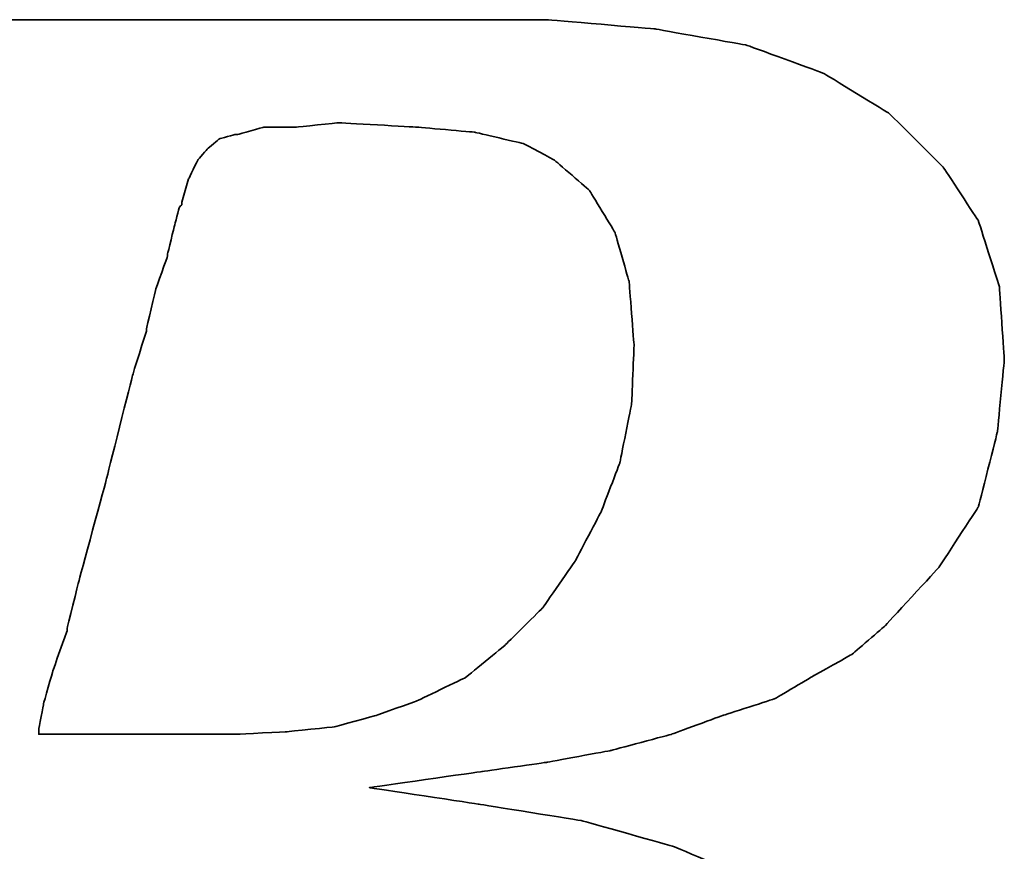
# Model space of a CAD drawing. Header units: millimetres. Extents: x -137 to 162, y 14 to 137.
# Tile 30 of 50: x -47.071 to -46.577, y 62.557 to 62.975. Entities that reach past the tile are written whole.
import ezdxf

# ---------------------------------------------------------------- set-up
doc = ezdxf.new("R2010")
doc.units = ezdxf.units.MM
doc.header["$LTSCALE"] = 0.1
doc.layers.add('DIM', color=4, linetype='CONTINUOUS')
doc.layers.add('layer 1', color=7, linetype='CONTINUOUS')

# ---------------------------------------------------------------- blocks, each defined once
blk = doc.blocks.new('TBI MOTION logo(完整正式版)')
at = {"layer": 'layer 1', "color": 22, "lineweight": 35}
for points, knots in [([(-64.65375, -6.86375), (-64.65375, -6.86375), (-64.84375, -7.29625), (-64.84375, -7.29625), (-64.84375, -7.29625), (-64.84375, -7.29625), (-64.86875, -7.34375), (-64.86875, -7.34375), (-64.86875, -7.34375), (-64.86875, -7.34375), (-64.86875, -7.36875), (-64.86875, -7.36875), (-64.86875, -7.36875), (-64.86875, -7.36875), (-65.15375, -7.65375), (-65.15375, -7.65375), (-65.15375, -7.65375), (-65.15375, -7.65375), (-65.17875, -7.65375), (-65.17875, -7.65375), (-65.17875, -7.65375), (-65.17875, -7.65375), (-65.20375, -7.67875), (-65.20375, -7.67875), (-65.20375, -7.67875), (-65.20375, -7.67875), (-65.58875, -7.87125), (-65.58875, -7.87125), (-65.58875, -7.87125), (-65.58875, -7.87125), (-65.63375, -7.87125), (-65.63375, -7.87125), (-65.63375, -7.87125), (-65.63375, -7.87125), (-65.65875, -7.89375), (-65.65875, -7.89375), (-65.65875, -7.89375), (-65.65875, -7.89375), (-66.09375, -7.94375), (-66.09375, -7.94375), (-66.09375, -7.94375), (-66.09375, -7.94375), (-66.11375, -7.94375), (-66.11375, -7.94375), (-66.11375, -7.94375), (-66.11375, -7.94375), (-66.16375, -7.94375), (-66.16375, -7.94375), (-66.16375, -7.94375), (-66.16375, -7.94375), (-66.30875, -7.94375), (-66.30875, -7.94375), (-66.30875, -7.94375), (-66.30875, -7.94375), (-66.69375, -7.94375), (-66.69375, -7.94375), (-66.69375, -7.94375), (-66.69375, -7.94375), (-67.07375, -7.94375), (-67.07375, -7.94375), (-67.07375, -7.94375), (-67.07375, -7.94375), (-67.12375, -7.94375), (-67.12375, -7.94375), (-67.12375, -7.94375), (-67.12375, -7.94375), (-67.12375, -7.96625), (-67.12375, -7.96625), (-67.12375, -7.96625), (-67.12375, -7.96625), (-67.14875, -7.99125), (-67.14875, -7.99125), (-67.14875, -7.99125), (-67.14875, -7.99125), (-67.24375, -8.34875), (-67.24375, -8.34875), (-67.24375, -8.34875), (-67.24375, -8.34875), (-67.31375, -8.68625), (-67.31375, -8.68625), (-67.31375, -8.68625), (-67.31375, -8.68625), (-67.26875, -8.68625), (-67.26875, -8.68625), (-67.26875, -8.68625), (-67.26875, -8.68625), (-67.07375, -8.68625), (-67.07375, -8.68625), (-67.07375, -8.68625), (-67.07375, -8.68625), (-66.54875, -8.68625), (-66.54875, -8.68625), (-66.54875, -8.68625), (-66.54875, -8.68625), (-65.82625, -8.68625), (-65.82625, -8.68625), (-65.82625, -8.68625), (-65.82625, -8.68625), (-65.01375, -8.68625), (-65.01375, -8.68625), (-65.01375, -8.68625), (-65.01375, -8.68625), (-64.05375, -8.68625), (-64.05375, -8.68625), (-64.05375, -8.68625), (-64.05375, -8.68625), (-62.08375, -8.68625), (-62.08375, -8.68625), (-62.08375, -8.68625), (-62.08375, -8.68625), (-60.06875, -8.68625), (-60.06875, -8.68625), (-60.06875, -8.68625), (-60.06875, -8.68625), (-59.10875, -8.68625), (-59.10875, -8.68625), (-59.10875, -8.68625), (-59.10875, -8.68625), (-58.29375, -8.68625), (-58.29375, -8.68625), (-58.29375, -8.68625), (-58.29375, -8.68625), (-57.57375, -8.68625), (-57.57375, -8.68625), (-57.57375, -8.68625), (-57.57375, -8.68625), (-57.04875, -8.68625), (-57.04875, -8.68625), (-57.04875, -8.68625), (-57.04875, -8.68625), (-56.85375, -8.68625), (-56.85375, -8.68625), (-56.85375, -8.68625), (-56.85375, -8.68625), (-56.70875, -8.68625), (-56.70875, -8.68625), (-56.70875, -8.68625), (-56.70875, -8.68625), (-56.61375, -8.68625), (-56.61375, -8.68625), (-56.61375, -8.68625), (-56.61375, -8.68625), (-56.56875, -8.68625), (-56.56875, -8.68625), (-56.56875, -8.68625), (-56.56875, -8.68625), (-55.65375, -8.63875), (-55.65375, -8.63875), (-55.65375, -8.63875), (-55.65375, -8.63875), (-54.76875, -8.51875), (-54.76875, -8.51875), (-54.76875, -8.51875), (-54.76875, -8.51875), (-53.90375, -8.30375), (-53.90375, -8.30375), (-53.90375, -8.30375), (-53.90375, -8.30375), (-53.08875, -8.03875), (-53.08875, -8.03875), (-53.08875, -8.03875), (-53.08875, -8.03875), (-52.34375, -7.65375), (-52.34375, -7.65375), (-52.34375, -7.65375), (-52.34375, -7.65375), (-51.69875, -7.29625), (-51.69875, -7.29625), (-51.69875, -7.29625), (-51.69875, -7.29625), (-51.21875, -6.91125), (-51.21875, -6.91125), (-51.21875, -6.91125), (-51.21875, -6.91125), (-50.83375, -6.50375), (-50.83375, -6.50375), (-50.83375, -6.50375), (-50.83375, -6.50375), (-50.44875, -5.94875), (-50.44875, -5.94875), (-50.44875, -5.94875), (-50.44875, -5.94875), (-50.13875, -5.30375), (-50.13875, -5.30375), (-50.13875, -5.30375), (-50.13875, -5.30375), (-49.99375, -4.65375), (-49.99375, -4.65375), (-49.99375, -4.65375), (-49.99375, -4.65375), (-49.92375, -3.98375), (-49.92375, -3.98375), (-49.92375, -3.98375), (-49.92375, -3.98375), (-49.99375, -3.19374), (-49.99375, -3.19374), (-49.99375, -3.19374), (-49.99375, -3.19374), (-50.23374, -2.44874), (-50.23374, -2.44874), (-50.23374, -2.44874), (-50.23374, -2.44874), (-50.59375, -1.87374), (-50.59375, -1.87374), (-50.59375, -1.87374), (-50.59375, -1.87374), (-51.09875, -1.31874), (-51.09875, -1.31874), (-51.09875, -1.31874), (-51.09875, -1.31874), (-51.74375, -0.81875), (-51.74375, -0.81875), (-51.74375, -0.81875), (-51.74375, -0.81875), (-52.53875, -0.48125), (-52.53875, -0.48125), (-52.53875, -0.48125), (-52.53875, -0.48125), (-53.47375, -0.21875), (-53.47375, -0.21875), (-53.47375, -0.21875), (-53.47375, -0.21875), (-54.52875, -0.04874), (-54.52875, -0.04874), (-54.52875, -0.04874), (-54.52875, -0.04874), (-55.65375, 0.12125), (-55.65375, 0.12125), (-55.65375, 0.12125), (-55.65375, 0.12125), (-54.50375, 0.28624), (-54.50375, 0.28624), (-54.50375, 0.28624), (-54.50375, 0.28624), (-53.83375, 0.38124), (-53.83375, 0.38124), (-53.83375, 0.38124), (-53.83375, 0.38124), (-53.18375, 0.50125), (-53.18375, 0.50125), (-53.18375, 0.50125), (-53.18375, 0.50125), (-52.55875, 0.66874), (-52.55875, 0.66874), (-52.55875, 0.66874), (-52.55875, 0.66874), (-52.03375, 0.86124), (-52.03375, 0.86124), (-52.03375, 0.86124), (-52.03375, 0.86124), (-51.50374, 1.03124), (-51.50374, 1.03124), (-51.50374, 1.03124), (-51.50374, 1.03124), (-51.09875, 1.27125), (-51.09875, 1.27125), (-51.09875, 1.27125), (-51.09875, 1.27125), (-50.71375, 1.48624), (-50.71375, 1.48624), (-50.71375, 1.48624), (-50.71375, 1.48624), (-50.37625, 1.77625), (-50.37625, 1.77625), (-50.37625, 1.77625), (-50.37625, 1.77625), (-49.82375, 2.37625), (-49.82375, 2.37625), (-49.82375, 2.37625), (-49.82375, 2.37625), (-49.41875, 2.99625), (-49.41875, 2.99625), (-49.41875, 2.99625), (-49.41875, 2.99625), (-49.22375, 3.76625), (-49.22375, 3.76625), (-49.22375, 3.76625), (-49.22375, 3.76625), (-49.15375, 4.50874), (-49.15375, 4.50874), (-49.15375, 4.50874), (-49.15375, 4.50874), (-49.20375, 5.25125), (-49.20375, 5.25125), (-49.20375, 5.25125), (-49.20375, 5.25125), (-49.41875, 5.92625), (-49.41875, 5.92625), (-49.41875, 5.92625), (-49.41875, 5.92625), (-49.77875, 6.47625), (-49.77875, 6.47625), (-49.77875, 6.47625), (-49.77875, 6.47625), (-50.33125, 7.02624), (-50.33125, 7.02624), (-50.33125, 7.02624), (-50.33125, 7.02624), (-51.00125, 7.43625), (-51.00125, 7.43625), (-51.00125, 7.43625), (-51.00125, 7.43625), (-51.79375, 7.72625), (-51.79375, 7.72625), (-51.79375, 7.72625), (-51.79375, 7.72625), (-52.72875, 7.89124), (-52.72875, 7.89124), (-52.72875, 7.89124), (-52.72875, 7.89124), (-53.83375, 7.98625), (-53.83375, 7.98625), (-53.83375, 7.98625), (-53.83375, 7.98625), (-53.92875, 7.98625), (-53.92875, 7.98625), (-53.92875, 7.98625), (-53.92875, 7.98625), (-54.26375, 7.98625), (-54.26375, 7.98625), (-54.26375, 7.98625), (-54.26375, 7.98625), (-54.74375, 7.98625), (-54.74375, 7.98625), (-54.74375, 7.98625), (-54.74375, 7.98625), (-55.36875, 7.98625), (-55.36875, 7.98625), (-55.36875, 7.98625), (-55.36875, 7.98625), (-56.13375, 7.98625), (-56.13375, 7.98625), (-56.13375, 7.98625), (-56.13375, 7.98625), (-56.94875, 7.98625), (-56.94875, 7.98625), (-56.94875, 7.98625), (-56.94875, 7.98625), (-58.77625, 7.98625), (-58.77625, 7.98625), (-58.77625, 7.98625), (-58.77625, 7.98625), (-60.59875, 7.98625), (-60.59875, 7.98625), (-60.59875, 7.98625), (-60.59875, 7.98625), (-61.41375, 7.98625), (-61.41375, 7.98625), (-61.41375, 7.98625), (-61.41375, 7.98625), (-62.17875, 7.98625), (-62.17875, 7.98625), (-62.17875, 7.98625), (-62.17875, 7.98625), (-62.80375, 7.98625), (-62.80375, 7.98625), (-62.80375, 7.98625), (-62.80375, 7.98625), (-63.30625, 7.98625), (-63.30625, 7.98625), (-63.30625, 7.98625), (-63.30625, 7.98625), (-63.57375, 7.98625), (-63.57375, 7.98625), (-63.57375, 7.98625), (-63.57375, 7.98625), (-63.57375, 7.96375), (-63.57375, 7.96375), (-63.57375, 7.96375), (-63.57375, 7.96375), (-63.59875, 7.94125), (-63.59875, 7.94125), (-63.59875, 7.94125), (-63.59875, 7.94125), (-63.69375, 7.55625), (-63.69375, 7.55625), (-63.69375, 7.55625), (-63.69375, 7.55625), (-63.76375, 7.24624), (-63.76375, 7.24624), (-63.76375, 7.24624), (-63.76375, 7.24624), (-63.23875, 7.24624), (-63.23875, 7.24624), (-63.23875, 7.24624), (-63.23875, 7.24624), (-62.75875, 7.24624), (-62.75875, 7.24624), (-62.75875, 7.24624), (-62.75875, 7.24624), (-62.61125, 7.24624), (-62.61125, 7.24624), (-62.61125, 7.24624), (-62.61125, 7.24624), (-62.56625, 7.24624), (-62.56625, 7.24624), (-62.56625, 7.24624), (-62.56625, 7.24624), (-62.22875, 7.24624), (-62.22875, 7.24624), (-62.22875, 7.24624), (-62.22875, 7.24624), (-62.20375, 7.24624), (-62.20375, 7.24624), (-62.20375, 7.24624), (-62.20375, 7.24624), (-62.17875, 7.21875), (-62.17875, 7.21875), (-62.17875, 7.21875), (-62.17875, 7.21875), (-61.96375, 7.17125), (-61.96375, 7.17125), (-61.96375, 7.17125), (-61.96375, 7.17125), (-61.72375, 7.12624), (-61.72375, 7.12624), (-61.72375, 7.12624), (-61.72375, 7.12624), (-61.70375, 7.12624), (-61.70375, 7.12624), (-61.70375, 7.12624), (-61.70375, 7.12624), (-61.55875, 7.07624), (-61.55875, 7.07624), (-61.55875, 7.07624), (-61.55875, 7.07624), (-61.50875, 7.07624), (-61.50875, 7.07624), (-61.50875, 7.07624), (-61.50875, 7.07624), (-61.48375, 7.02624), (-61.48375, 7.02624), (-61.48375, 7.02624), (-61.48375, 7.02624), (-61.31875, 6.83375), (-61.31875, 6.83375), (-61.31875, 6.83375), (-61.31875, 6.83375), (-61.29375, 6.81125), (-61.29375, 6.81125), (-61.29375, 6.81125), (-61.29375, 6.81125), (-61.29375, 6.78625), (-61.29375, 6.78625), (-61.29375, 6.78625), (-61.29375, 6.78625), (-61.19875, 6.50124), (-61.19875, 6.50124), (-61.19875, 6.50124), (-61.19875, 6.50124), (-61.17375, 6.45124), (-61.17375, 6.45124), (-61.17375, 6.45124), (-61.17375, 6.45124), (-61.19875, 6.40625), (-61.19875, 6.40625), (-61.19875, 6.40625), (-61.19875, 6.40625), (-61.26875, 5.99624), (-61.26875, 5.99624), (-61.26875, 5.99624), (-61.26875, 5.99624), (-61.26875, 5.85125), (-61.26875, 5.85125), (-61.26875, 5.85125), (-61.26875, 5.85125), (-61.26875, 5.82625), (-61.26875, 5.82625), (-61.26875, 5.82625), (-61.26875, 5.82625), (-61.29375, 5.80625), (-61.29375, 5.80625), (-61.29375, 5.80625), (-61.29375, 5.80625), (-61.34125, 5.66125), (-61.34125, 5.66125), (-61.34125, 5.66125), (-61.34125, 5.66125), (-61.41375, 5.44625), (-61.41375, 5.44625), (-61.41375, 5.44625), (-61.41375, 5.44625), (-61.48375, 5.15625), (-61.48375, 5.15625), (-61.48375, 5.15625), (-61.48375, 5.15625), (-61.58375, 4.82124), (-61.58375, 4.82124), (-61.58375, 4.82124), (-61.58375, 4.82124), (-61.79875, 4.00375), (-61.79875, 4.00375), (-61.79875, 4.00375), (-61.79875, 4.00375), (-62.05875, 2.99625), (-62.05875, 2.99625), (-62.05875, 2.99625), (-62.05875, 2.99625), (-62.34875, 1.91625), (-62.34875, 1.91625), (-62.34875, 1.91625), (-62.34875, 1.91625), (-62.97375, -0.41124), (-62.97375, -0.41124), (-62.97375, -0.41124), (-62.97375, -0.41124), (-63.59875, -2.75875), (-63.59875, -2.75875), (-63.59875, -2.75875), (-63.59875, -2.75875), (-63.88375, -3.86374), (-63.88375, -3.86374), (-63.88375, -3.86374), (-63.88375, -3.86374), (-64.14875, -4.82374), (-64.14875, -4.82374), (-64.14875, -4.82374), (-64.14875, -4.82374), (-64.36375, -5.64125), (-64.36375, -5.64125), (-64.36375, -5.64125), (-64.36375, -5.64125), (-64.43625, -5.97625), (-64.43625, -5.97625), (-64.43625, -5.97625), (-64.43625, -5.97625), (-64.50875, -6.28625), (-64.50875, -6.28625), (-64.50875, -6.28625), (-64.50875, -6.28625), (-64.50875, -6.30875), (-64.50875, -6.30875), (-64.50875, -6.30875), (-64.50875, -6.30875), (-64.57875, -6.50375), (-64.57875, -6.50375), (-64.57875, -6.50375), (-64.57875, -6.50375), (-64.62875, -6.69625), (-64.62875, -6.69625), (-64.62875, -6.69625), (-64.62875, -6.69625), (-64.62875, -6.76875), (-64.62875, -6.76875), (-64.62875, -6.76875), (-64.62875, -6.76875), (-64.62875, -6.81375), (-64.62875, -6.81375), (-64.62875, -6.81375), (-64.62875, -6.81375), (-64.62875, -6.83875), (-64.62875, -6.83875), (-64.62875, -6.83875), (-64.62875, -6.83875), (-64.65375, -6.86375), (-64.65375, -6.86375)], [0, 0, 0, 0, 0.00719424, 0.00719424, 0.00719424, 0.00719425, 0.01438849, 0.01438849, 0.01438849, 0.0143885, 0.02158273, 0.02158273, 0.02158273, 0.02158274, 0.02877698, 0.02877698, 0.02877698, 0.02877699, 0.03597122, 0.03597122, 0.03597122, 0.03597123, 0.04316547, 0.04316547, 0.04316547, 0.04316548, 0.05035971, 0.05035971, 0.05035971, 0.05035972, 0.05755396, 0.05755396, 0.05755396, 0.05755397, 0.0647482, 0.0647482, 0.0647482, 0.06474821, 0.07194245, 0.07194245, 0.07194245, 0.07194246, 0.07913669, 0.07913669, 0.07913669, 0.0791367, 0.08633094, 0.08633094, 0.08633094, 0.08633095, 0.09352518, 0.09352518, 0.09352518, 0.09352519, 0.10071942, 0.10071942, 0.10071942, 0.10071943, 0.10791367, 0.10791367, 0.10791367, 0.10791368, 0.11510791, 0.11510791, 0.11510791, 0.11510792, 0.12230216, 0.12230216, 0.12230216, 0.12230217, 0.1294964, 0.1294964, 0.1294964, 0.12949641, 0.13669065, 0.13669065, 0.13669065, 0.13669066, 0.14388489, 0.14388489, 0.14388489, 0.1438849, 0.15107914, 0.15107914, 0.15107914, 0.15107915, 0.15827338, 0.15827338, 0.15827338, 0.15827339, 0.16546763, 0.16546763, 0.16546763, 0.16546764, 0.17266187, 0.17266187, 0.17266187, 0.17266188, 0.17985612, 0.17985612, 0.17985612, 0.17985613, 0.18705036, 0.18705036, 0.18705036, 0.18705037, 0.1942446, 0.1942446, 0.1942446, 0.19424461, 0.20143885, 0.20143885, 0.20143885, 0.20143886, 0.20863309, 0.20863309, 0.20863309, 0.2086331, 0.21582734, 0.21582734, 0.21582734, 0.21582735, 0.22302158, 0.22302158, 0.22302158, 0.22302159, 0.23021583, 0.23021583, 0.23021583, 0.23021584, 0.23741007, 0.23741007, 0.23741007, 0.23741008, 0.24460432, 0.24460432, 0.24460432, 0.24460433, 0.25179856, 0.25179856, 0.25179856, 0.25179857, 0.25899281, 0.25899281, 0.25899281, 0.25899282, 0.26618705, 0.26618705, 0.26618705, 0.26618706, 0.27338129, 0.27338129, 0.27338129, 0.2733813, 0.28057554, 0.28057554, 0.28057554, 0.28057555, 0.28776978, 0.28776978, 0.28776978, 0.28776979, 0.29496403, 0.29496403, 0.29496403, 0.29496404, 0.30215827, 0.30215827, 0.30215827, 0.30215828, 0.30935252, 0.30935252, 0.30935252, 0.30935253, 0.31654676, 0.31654676, 0.31654676, 0.31654677, 0.32374101, 0.32374101, 0.32374101, 0.32374102, 0.33093525, 0.33093525, 0.33093525, 0.33093526, 0.3381295, 0.3381295, 0.3381295, 0.33812951, 0.34532374, 0.34532374, 0.34532374, 0.34532375, 0.35251799, 0.35251799, 0.35251799, 0.352518, 0.35971223, 0.35971223, 0.35971223, 0.35971224, 0.36690647, 0.36690647, 0.36690647, 0.36690648, 0.37410072, 0.37410072, 0.37410072, 0.37410073, 0.38129496, 0.38129496, 0.38129496, 0.38129497, 0.38848921, 0.38848921, 0.38848921, 0.38848922, 0.39568345, 0.39568345, 0.39568345, 0.39568346, 0.4028777, 0.4028777, 0.4028777, 0.40287771, 0.41007194, 0.41007194, 0.41007194, 0.41007195, 0.41726619, 0.41726619, 0.41726619, 0.4172662, 0.42446043, 0.42446043, 0.42446043, 0.42446044, 0.43165468, 0.43165468, 0.43165468, 0.43165469, 0.43884892, 0.43884892, 0.43884892, 0.43884893, 0.44604317, 0.44604317, 0.44604317, 0.44604318, 0.45323741, 0.45323741, 0.45323741, 0.45323742, 0.46043165, 0.46043165, 0.46043165, 0.46043166, 0.4676259, 0.4676259, 0.4676259, 0.46762591, 0.47482014, 0.47482014, 0.47482014, 0.47482015, 0.48201439, 0.48201439, 0.48201439, 0.4820144, 0.48920863, 0.48920863, 0.48920863, 0.48920864, 0.49640288, 0.49640288, 0.49640288, 0.49640289, 0.50359712, 0.50359712, 0.50359712, 0.50359713, 0.51079137, 0.51079137, 0.51079137, 0.51079138, 0.51798561, 0.51798561, 0.51798561, 0.51798562, 0.52517986, 0.52517986, 0.52517986, 0.52517987, 0.5323741, 0.5323741, 0.5323741, 0.53237411, 0.53956835, 0.53956835, 0.53956835, 0.53956836, 0.54676259, 0.54676259, 0.54676259, 0.5467626, 0.55395683, 0.55395683, 0.55395683, 0.55395684, 0.56115108, 0.56115108, 0.56115108, 0.56115109, 0.56834532, 0.56834532, 0.56834532, 0.56834533, 0.57553957, 0.57553957, 0.57553957, 0.57553958, 0.58273381, 0.58273381, 0.58273381, 0.58273382, 0.58992806, 0.58992806, 0.58992806, 0.58992807, 0.5971223, 0.5971223, 0.5971223, 0.59712231, 0.60431655, 0.60431655, 0.60431655, 0.60431656, 0.61151079, 0.61151079, 0.61151079, 0.6115108, 0.61870504, 0.61870504, 0.61870504, 0.61870505, 0.62589928, 0.62589928, 0.62589928, 0.62589929, 0.63309353, 0.63309353, 0.63309353, 0.63309354, 0.64028777, 0.64028777, 0.64028777, 0.64028778, 0.64748201, 0.64748201, 0.64748201, 0.64748202, 0.65467626, 0.65467626, 0.65467626, 0.65467627, 0.6618705, 0.6618705, 0.6618705, 0.66187051, 0.66906475, 0.66906475, 0.66906475, 0.66906476, 0.67625899, 0.67625899, 0.67625899, 0.676259, 0.68345324, 0.68345324, 0.68345324, 0.68345325, 0.69064748, 0.69064748, 0.69064748, 0.69064749, 0.69784173, 0.69784173, 0.69784173, 0.69784174, 0.70503597, 0.70503597, 0.70503597, 0.70503598, 0.71223022, 0.71223022, 0.71223022, 0.71223023, 0.71942446, 0.71942446, 0.71942446, 0.71942447, 0.72661871, 0.72661871, 0.72661871, 0.72661872, 0.73381295, 0.73381295, 0.73381295, 0.73381296, 0.74100719, 0.74100719, 0.74100719, 0.7410072, 0.74820144, 0.74820144, 0.74820144, 0.74820145, 0.75539568, 0.75539568, 0.75539568, 0.75539569, 0.76258993, 0.76258993, 0.76258993, 0.76258994, 0.76978417, 0.76978417, 0.76978417, 0.76978418, 0.77697842, 0.77697842, 0.77697842, 0.77697843, 0.78417266, 0.78417266, 0.78417266, 0.78417267, 0.79136691, 0.79136691, 0.79136691, 0.79136692, 0.79856115, 0.79856115, 0.79856115, 0.79856116, 0.8057554, 0.8057554, 0.8057554, 0.80575541, 0.81294964, 0.81294964, 0.81294964, 0.81294965, 0.82014388, 0.82014388, 0.82014388, 0.82014389, 0.82733813, 0.82733813, 0.82733813, 0.82733814, 0.83453237, 0.83453237, 0.83453237, 0.83453238, 0.84172662, 0.84172662, 0.84172662, 0.84172663, 0.84892086, 0.84892086, 0.84892086, 0.84892087, 0.85611511, 0.85611511, 0.85611511, 0.85611512, 0.86330935, 0.86330935, 0.86330935, 0.86330936, 0.8705036, 0.8705036, 0.8705036, 0.87050361, 0.87769784, 0.87769784, 0.87769784, 0.87769785, 0.88489209, 0.88489209, 0.88489209, 0.8848921, 0.89208633, 0.89208633, 0.89208633, 0.89208634, 0.89928058, 0.89928058, 0.89928058, 0.89928059, 0.90647482, 0.90647482, 0.90647482, 0.90647483, 0.91366906, 0.91366906, 0.91366906, 0.91366907, 0.92086331, 0.92086331, 0.92086331, 0.92086332, 0.92805755, 0.92805755, 0.92805755, 0.92805756, 0.9352518, 0.9352518, 0.9352518, 0.93525181, 0.94244604, 0.94244604, 0.94244604, 0.94244605, 0.94964029, 0.94964029, 0.94964029, 0.9496403, 0.95683453, 0.95683453, 0.95683453, 0.95683454, 0.96402878, 0.96402878, 0.96402878, 0.96402879, 0.97122302, 0.97122302, 0.97122302, 0.97122303, 0.97841727, 0.97841727, 0.97841727, 0.97841728, 0.98561151, 0.98561151, 0.98561151, 0.98561152, 0.99280576, 0.99280576, 0.99280576, 0.99280577, 1, 1, 1, 1]), ([(-57.50375, 6.35625), (-57.50375, 6.35625), (-57.57375, 6.11625), (-57.57375, 6.11625), (-57.57375, 6.11625), (-57.57375, 6.11625), (-57.57375, 6.09125), (-57.57375, 6.09125), (-57.57375, 6.09125), (-57.57375, 6.09125), (-57.59875, 6.06625), (-57.59875, 6.06625), (-57.59875, 6.06625), (-57.59875, 6.06625), (-57.64875, 5.87625), (-57.64875, 5.87625), (-57.64875, 5.87625), (-57.64875, 5.87625), (-57.71875, 5.58875), (-57.71875, 5.58875), (-57.71875, 5.58875), (-57.71875, 5.58875), (-57.71875, 5.56625), (-57.71875, 5.56625), (-57.71875, 5.56625), (-57.71875, 5.56625), (-57.83875, 5.23125), (-57.83875, 5.23125), (-57.83875, 5.23125), (-57.83875, 5.23125), (-57.93625, 4.82124), (-57.93625, 4.82124), (-57.93625, 4.82124), (-57.93625, 4.82124), (-57.93625, 4.79624), (-57.93625, 4.79624), (-57.93625, 4.79624), (-57.93625, 4.79624), (-58.07875, 4.34125), (-58.07875, 4.34125), (-58.07875, 4.34125), (-58.07875, 4.34125), (-58.34375, 3.28625), (-58.34375, 3.28625), (-58.34375, 3.28625), (-58.34375, 3.28625), (-58.62875, 2.23124), (-58.62875, 2.23124), (-58.62875, 2.23124), (-58.62875, 2.23124), (-58.74875, 1.75125), (-58.74875, 1.75125), (-58.74875, 1.75125), (-58.74875, 1.75125), (-58.74875, 1.72625), (-58.74875, 1.72625), (-58.74875, 1.72625), (-58.74875, 1.72625), (-58.89375, 1.31625), (-58.89375, 1.31625), (-58.89375, 1.31625), (-58.89375, 1.31625), (-58.98875, 0.98124), (-58.98875, 0.98124), (-58.98875, 0.98124), (-58.98875, 0.98124), (-59.03875, 0.71625), (-59.03875, 0.71625), (-59.03875, 0.71625), (-59.03875, 0.71625), (-59.03875, 0.66874), (-59.03875, 0.66874), (-59.03875, 0.66874), (-59.03875, 0.66874), (-58.91875, 0.66874), (-58.91875, 0.66874), (-58.91875, 0.66874), (-58.91875, 0.66874), (-58.53375, 0.66874), (-58.53375, 0.66874), (-58.53375, 0.66874), (-58.53375, 0.66874), (-58.10375, 0.66874), (-58.10375, 0.66874), (-58.10375, 0.66874), (-58.10375, 0.66874), (-57.66875, 0.66874), (-57.66875, 0.66874), (-57.66875, 0.66874), (-57.66875, 0.66874), (-57.33375, 0.66874), (-57.33375, 0.66874), (-57.33375, 0.66874), (-57.33375, 0.66874), (-57.09375, 0.66874), (-57.09375, 0.66874), (-57.09375, 0.66874), (-57.09375, 0.66874), (-56.99875, 0.66874), (-56.99875, 0.66874), (-56.99875, 0.66874), (-56.99875, 0.66874), (-56.49375, 0.69374), (-56.49375, 0.69374), (-56.49375, 0.69374), (-56.49375, 0.69374), (-56.01375, 0.74374), (-56.01375, 0.74374), (-56.01375, 0.74374), (-56.01375, 0.74374), (-55.58375, 0.86124), (-55.58375, 0.86124), (-55.58375, 0.86124), (-55.58375, 0.86124), (-55.17375, 1.00624), (-55.17375, 1.00624), (-55.17375, 1.00624), (-55.17375, 1.00624), (-54.67375, 1.24625), (-54.67375, 1.24625), (-54.67375, 1.24625), (-54.67375, 1.24625), (-54.26375, 1.58124), (-54.26375, 1.58124), (-54.26375, 1.58124), (-54.26375, 1.58124), (-53.87875, 1.96374), (-53.87875, 1.96374), (-53.87875, 1.96374), (-53.87875, 1.96374), (-53.54375, 2.44625), (-53.54375, 2.44625), (-53.54375, 2.44625), (-53.54375, 2.44625), (-53.27875, 2.95125), (-53.27875, 2.95125), (-53.27875, 2.95125), (-53.27875, 2.95125), (-53.08875, 3.45124), (-53.08875, 3.45124), (-53.08875, 3.45124), (-53.08875, 3.45124), (-52.96875, 4.05124), (-52.96875, 4.05124), (-52.96875, 4.05124), (-52.96875, 4.05124), (-52.94375, 4.65125), (-52.94375, 4.65125), (-52.94375, 4.65125), (-52.94375, 4.65125), (-52.99375, 5.30125), (-52.99375, 5.30125), (-52.99375, 5.30125), (-52.99375, 5.30125), (-53.13875, 5.80625), (-53.13875, 5.80625), (-53.13875, 5.80625), (-53.13875, 5.80625), (-53.39875, 6.23625), (-53.39875, 6.23625), (-53.39875, 6.23625), (-53.39875, 6.23625), (-53.75875, 6.54875), (-53.75875, 6.54875), (-53.75875, 6.54875), (-53.75875, 6.54875), (-54.07375, 6.71625), (-54.07375, 6.71625), (-54.07375, 6.71625), (-54.07375, 6.71625), (-54.57375, 6.83375), (-54.57375, 6.83375), (-54.57375, 6.83375), (-54.57375, 6.83375), (-55.17375, 6.88625), (-55.17375, 6.88625), (-55.17375, 6.88625), (-55.17375, 6.88625), (-55.96875, 6.93125), (-55.96875, 6.93125), (-55.96875, 6.93125), (-55.96875, 6.93125), (-56.39875, 6.88625), (-56.39875, 6.88625), (-56.39875, 6.88625), (-56.39875, 6.88625), (-56.42125, 6.88625), (-56.42125, 6.88625), (-56.42125, 6.88625), (-56.42125, 6.88625), (-56.73375, 6.88625), (-56.73375, 6.88625), (-56.73375, 6.88625), (-56.73375, 6.88625), (-56.99875, 6.81125), (-56.99875, 6.81125), (-56.99875, 6.81125), (-56.99875, 6.81125), (-57.02375, 6.81125), (-57.02375, 6.81125), (-57.02375, 6.81125), (-57.02375, 6.81125), (-57.18875, 6.76625), (-57.18875, 6.76625), (-57.18875, 6.76625), (-57.18875, 6.76625), (-57.30875, 6.66625), (-57.30875, 6.66625), (-57.30875, 6.66625), (-57.30875, 6.66625), (-57.40875, 6.54875), (-57.40875, 6.54875), (-57.40875, 6.54875), (-57.40875, 6.54875), (-57.50375, 6.35625), (-57.50375, 6.35625)], [0, 0, 0, 0, 0.01851852, 0.01851852, 0.01851852, 0.01851853, 0.03703704, 0.03703704, 0.03703704, 0.03703705, 0.05555556, 0.05555556, 0.05555556, 0.05555557, 0.07407407, 0.07407407, 0.07407407, 0.07407408, 0.09259259, 0.09259259, 0.09259259, 0.0925926, 0.11111111, 0.11111111, 0.11111111, 0.11111112, 0.12962963, 0.12962963, 0.12962963, 0.12962964, 0.14814815, 0.14814815, 0.14814815, 0.14814816, 0.16666667, 0.16666667, 0.16666667, 0.16666668, 0.18518519, 0.18518519, 0.18518519, 0.1851852, 0.2037037, 0.2037037, 0.2037037, 0.20370371, 0.22222222, 0.22222222, 0.22222222, 0.22222223, 0.24074074, 0.24074074, 0.24074074, 0.24074075, 0.25925926, 0.25925926, 0.25925926, 0.25925927, 0.27777778, 0.27777778, 0.27777778, 0.27777779, 0.2962963, 0.2962963, 0.2962963, 0.29629631, 0.31481481, 0.31481481, 0.31481481, 0.31481482, 0.33333333, 0.33333333, 0.33333333, 0.33333334, 0.35185185, 0.35185185, 0.35185185, 0.35185186, 0.37037037, 0.37037037, 0.37037037, 0.37037038, 0.38888889, 0.38888889, 0.38888889, 0.3888889, 0.40740741, 0.40740741, 0.40740741, 0.40740742, 0.42592593, 0.42592593, 0.42592593, 0.42592594, 0.44444444, 0.44444444, 0.44444444, 0.44444445, 0.46296296, 0.46296296, 0.46296296, 0.46296297, 0.48148148, 0.48148148, 0.48148148, 0.48148149, 0.5, 0.5, 0.5, 0.50000001, 0.51851852, 0.51851852, 0.51851852, 0.51851853, 0.53703704, 0.53703704, 0.53703704, 0.53703705, 0.55555556, 0.55555556, 0.55555556, 0.55555557, 0.57407407, 0.57407407, 0.57407407, 0.57407408, 0.59259259, 0.59259259, 0.59259259, 0.5925926, 0.61111111, 0.61111111, 0.61111111, 0.61111112, 0.62962963, 0.62962963, 0.62962963, 0.62962964, 0.64814815, 0.64814815, 0.64814815, 0.64814816, 0.66666667, 0.66666667, 0.66666667, 0.66666668, 0.68518519, 0.68518519, 0.68518519, 0.6851852, 0.7037037, 0.7037037, 0.7037037, 0.70370371, 0.72222222, 0.72222222, 0.72222222, 0.72222223, 0.74074074, 0.74074074, 0.74074074, 0.74074075, 0.75925926, 0.75925926, 0.75925926, 0.75925927, 0.77777778, 0.77777778, 0.77777778, 0.77777779, 0.7962963, 0.7962963, 0.7962963, 0.79629631, 0.81481481, 0.81481481, 0.81481481, 0.81481482, 0.83333333, 0.83333333, 0.83333333, 0.83333334, 0.85185185, 0.85185185, 0.85185185, 0.85185186, 0.87037037, 0.87037037, 0.87037037, 0.87037038, 0.88888889, 0.88888889, 0.88888889, 0.8888889, 0.90740741, 0.90740741, 0.90740741, 0.90740742, 0.92592593, 0.92592593, 0.92592593, 0.92592594, 0.94444444, 0.94444444, 0.94444444, 0.94444445, 0.96296296, 0.96296296, 0.96296296, 0.96296297, 0.98148148, 0.98148148, 0.98148148, 0.98148149, 1, 1, 1, 1])]:
    blk.add_open_spline(points, degree=3, knots=knots, dxfattribs=at)

msp = doc.modelspace()

# ---------------------------------------------------------------- block references
at = {"layer": 'DIM', "color": 7, "xscale": 0.0490385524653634, "yscale": 0.0490385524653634, "zscale": 0.0490385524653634}
msp.add_blockref('TBI MOTION logo(完整正式版)', (-44.16636, 62.58288), dxfattribs=at)

doc.saveas('drawing.dxf')
